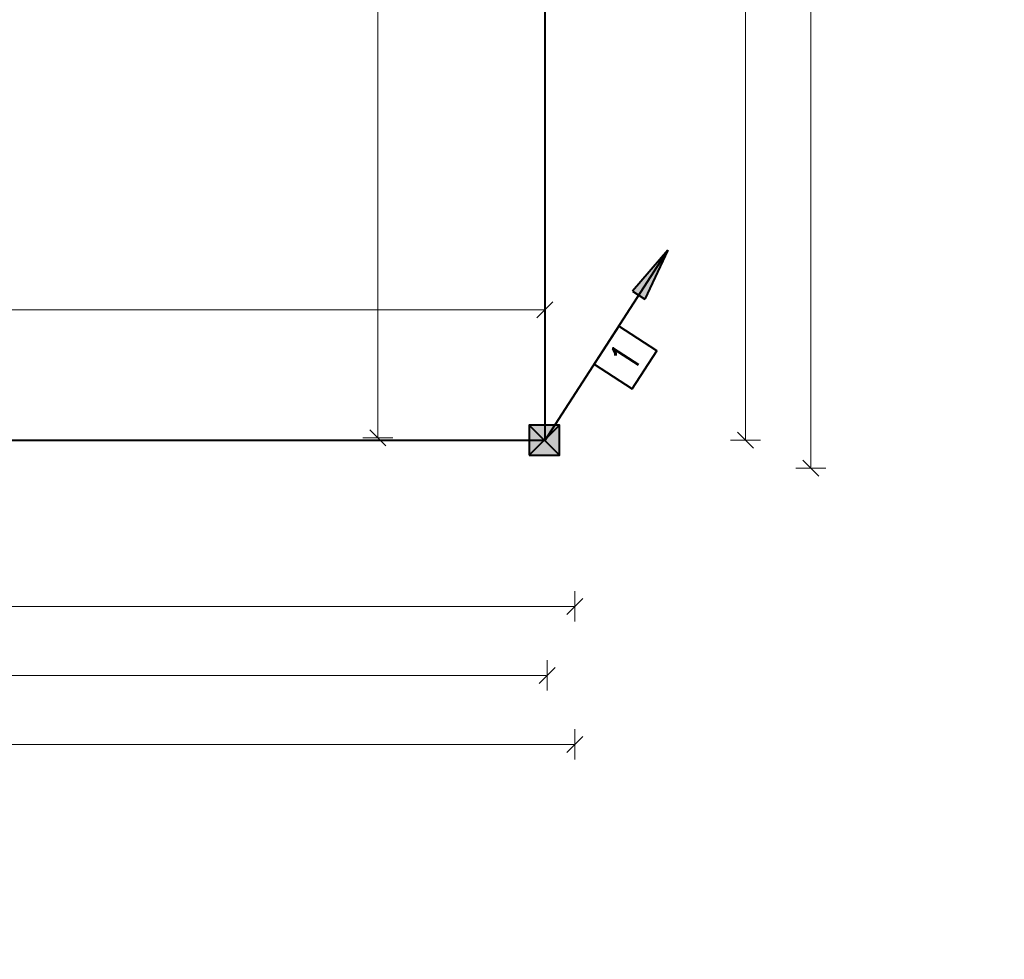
# Model space of a CAD drawing. Header units: millimetres. Extents: x -7955266 to 72030, y -46136 to 9299934.
# Tile 125 of 203: x -5005996 to -4992926, y 6448728 to 6461196. Entities that reach past the tile are written whole.
import ezdxf
from ezdxf.enums import TextEntityAlignment as Align

# ---------------------------------------------------------------- set-up
doc = ezdxf.new("R2010")
doc.units = ezdxf.units.MM
doc.header["$LTSCALE"] = 10
for name, color, linetype, lineweight in [('!XREF', 8, 'Continuous', 5), ('IE_ATRYBUTY_ BLOCK_1', 7, 'Continuous', 25), ('IE_ATRYBUTY_ BLOCK_2', 7, 'Continuous', 18), ('IE_zwody', 140, 'Continuous', 40), ('XREF_E_PRZ24002_rzut dachu$0$0-DACH-ISTN', 8, 'Continuous', 5), ('XREF_E_PRZ24002_rzut dachu$0$DO-HALA-WYMIAR', 8, 'Continuous', 5)]:
    doc.layers.add(name, color=color, linetype=linetype, lineweight=lineweight)
doc.styles.add('ROMANS', font='romans.shx', dxfattribs={"width": 0.8})
doc.styles.add('XREF_E_PRZ24002_rzut dachu$0$CP_ATTR', font='ROMANS.SHX')
doc.styles.add('XREF_E_PRZ24002_rzut dachu$0$ROMANS', font='romans.shx', dxfattribs={"width": 0.8})
doc.dimstyles.new('XREF_E_PRZ24002_rzut dachu$0$STANDARD', dxfattribs={"dimscale": 1.4, "dimtxt": 21, "dimasz": 0.5, "dimexe": 0.2, "dimexo": 0.1, "dimgap": 6, "dimtad": 1, "dimdec": 1, "dimrnd": 0.5, "dimzin": 12, "dimdsep": 46, "dimtxsty": 'XREF_E_PRZ24002_rzut dachu$0$ROMANS', "dimblk1": 'XREF_E_PRZ24002_rzut dachu$0$Q', "dimblk2": 'XREF_E_PRZ24002_rzut dachu$0$Q', "dimsah": 1, "dimcen": 0.5, "dimse1": 1, "dimse2": 1, "dimclrd": 8, "dimclre": 8, "dimclrt": 7, "dimadec": 0, "dimazin": 0, "dimtfac": 1, "dimtdec": 1, "dimtix": 1, "dimtmove": 2, "dimatfit": 3, "dimldrblk": 'XREF_E_PRZ24002_rzut dachu$0$Q', "dimfxl": 1, "dimtolj": 1, "dimtzin": 12, "dimarcsym": 0})

# ---------------------------------------------------------------- blocks, each defined once
blk = doc.blocks.new('XREF_E_PRZ24002_rzut dachu$0$Q')
for p, q in [((0, 20), (0, -20)), ((10.6, 10.6), (-10.6, -10.6))]:
    blk.add_line(p, q)
blk = doc.blocks.new('*D252')
at = {"layer": 'XREF_E_PRZ24002_rzut dachu$0$DO-HALA-WYMIAR', "color": 8, "lineweight": -2, "transparency": 16777216}
blk.add_line((-268500.7, 250076.6), (-258174.2, 250076.6), dxfattribs=at)
at = {"layer": 'XREF_E_PRZ24002_rzut dachu$0$DO-HALA-WYMIAR', "color": 8, "linetype": 'ByBlock', "lineweight": -2, "transparency": 16777216, "rotation": 180}
blk.add_blockref('XREF_E_PRZ24002_rzut dachu$0$Q', (-268501.7, 250076.6), dxfattribs=at)
at = {"layer": 'XREF_E_PRZ24002_rzut dachu$0$DO-HALA-WYMIAR', "color": 8, "linetype": 'ByBlock', "lineweight": -2, "transparency": 16777216}
blk.add_blockref('XREF_E_PRZ24002_rzut dachu$0$Q', (-258173.2, 250076.6), dxfattribs=at)
at = {"layer": 'XREF_E_PRZ24002_rzut dachu$0$DO-HALA-WYMIAR', "color": 7, "transparency": 16777216, "insert": (-263337.4, 250109.6), "char_height": 42, "attachment_point": 5, "style": 'XREF_E_PRZ24002_rzut dachu$0$ROMANS'}
blk.add_mtext('\\A1;10328.5', dxfattribs=at)
blk = doc.blocks.new('*D261')
at = {"layer": 'XREF_E_PRZ24002_rzut dachu$0$DO-HALA-WYMIAR', "color": 8, "lineweight": -2, "transparency": 16777216}
blk.add_line((-257859.9, 268402.3), (-257859.9, 250444.3), dxfattribs=at)
at = {"layer": 'XREF_E_PRZ24002_rzut dachu$0$DO-HALA-WYMIAR', "color": 8, "linetype": 'ByBlock', "lineweight": -2, "transparency": 16777216}
for p, rotation in [((-257859.9, 268403.3), 90), ((-257859.9, 250443.3), 270)]:
    blk.add_blockref('XREF_E_PRZ24002_rzut dachu$0$Q', p, dxfattribs=dict(at, rotation=rotation))
at = {"layer": 'XREF_E_PRZ24002_rzut dachu$0$DO-HALA-WYMIAR', "color": 7, "transparency": 16777216, "insert": (-257892.9, 259423.3), "char_height": 42, "attachment_point": 5, "rotation": 90, "style": 'XREF_E_PRZ24002_rzut dachu$0$ROMANS'}
blk.add_mtext('\\A1;17960', dxfattribs=at)
blk = doc.blocks.new('*D265')
at = {"layer": 'XREF_E_PRZ24002_rzut dachu$0$DO-HALA-WYMIAR', "color": 8, "lineweight": -2, "transparency": 16777216}
blk.add_line((-265476.2, 250653.4), (-258214.2, 250653.4), dxfattribs=at)
at = {"layer": 'XREF_E_PRZ24002_rzut dachu$0$DO-HALA-WYMIAR', "color": 8, "linetype": 'ByBlock', "lineweight": -2, "transparency": 16777216, "rotation": 180}
blk.add_blockref('XREF_E_PRZ24002_rzut dachu$0$Q', (-265477.2, 250653.4), dxfattribs=at)
at = {"layer": 'XREF_E_PRZ24002_rzut dachu$0$DO-HALA-WYMIAR', "color": 8, "linetype": 'ByBlock', "lineweight": -2, "transparency": 16777216}
blk.add_blockref('XREF_E_PRZ24002_rzut dachu$0$Q', (-258213.2, 250653.4), dxfattribs=at)
at = {"layer": 'XREF_E_PRZ24002_rzut dachu$0$DO-HALA-WYMIAR', "color": 7, "transparency": 16777216, "insert": (-261845.2, 250686.4), "char_height": 42, "attachment_point": 5, "style": 'XREF_E_PRZ24002_rzut dachu$0$ROMANS'}
blk.add_mtext('\\A1;7264', dxfattribs=at)
blk = doc.blocks.new('*D267')
at = {"layer": 'XREF_E_PRZ24002_rzut dachu$0$DO-HALA-WYMIAR', "color": 8, "lineweight": -2, "transparency": 16777216}
blk.add_line((-258434.9, 250484.3), (-258434.9, 268362.3), dxfattribs=at)
at = {"layer": 'XREF_E_PRZ24002_rzut dachu$0$DO-HALA-WYMIAR', "color": 8, "linetype": 'ByBlock', "lineweight": -2, "transparency": 16777216}
for p, rotation in [((-258434.9, 268363.3), 90), ((-258434.9, 250483.3), 270)]:
    blk.add_blockref('XREF_E_PRZ24002_rzut dachu$0$Q', p, dxfattribs=dict(at, rotation=rotation))
at = {"layer": 'XREF_E_PRZ24002_rzut dachu$0$DO-HALA-WYMIAR', "color": 7, "transparency": 16777216, "insert": (-258467.9, 259400.5), "char_height": 42, "attachment_point": 5, "rotation": 90, "style": 'XREF_E_PRZ24002_rzut dachu$0$ROMANS'}
blk.add_mtext('\\A1;17880', dxfattribs=at)
blk = doc.blocks.new('*D315')
at = {"layer": 'XREF_E_PRZ24002_rzut dachu$0$DO-HALA-WYMIAR', "color": 8, "lineweight": -2, "transparency": 16777216}
blk.add_line((-257946.7, 259048.3), (-257946.7, 250481.3), dxfattribs=at)
at = {"layer": 'XREF_E_PRZ24002_rzut dachu$0$DO-HALA-WYMIAR', "color": 8, "linetype": 'ByBlock', "lineweight": -2, "transparency": 16777216}
for p, rotation in [((-257946.7, 259049.3), 90), ((-257946.7, 250480.3), 270)]:
    blk.add_blockref('XREF_E_PRZ24002_rzut dachu$0$Q', p, dxfattribs=dict(at, rotation=rotation))
at = {"layer": 'XREF_E_PRZ24002_rzut dachu$0$DO-HALA-WYMIAR', "color": 7, "transparency": 16777216, "insert": (-257979.7, 254764.8), "char_height": 42, "attachment_point": 5, "rotation": 90, "style": 'XREF_E_PRZ24002_rzut dachu$0$ROMANS'}
blk.add_mtext('\\A1;8569', dxfattribs=at)
blk = doc.blocks.new('*D318')
at = {"layer": 'XREF_E_PRZ24002_rzut dachu$0$DO-HALA-WYMIAR', "color": 8, "lineweight": -2, "transparency": 16777216}
blk.add_line((-265476.2, 250259.7), (-258174.2, 250259.7), dxfattribs=at)
at = {"layer": 'XREF_E_PRZ24002_rzut dachu$0$DO-HALA-WYMIAR', "color": 8, "linetype": 'ByBlock', "lineweight": -2, "transparency": 16777216, "rotation": 180}
blk.add_blockref('XREF_E_PRZ24002_rzut dachu$0$Q', (-265477.2, 250259.7), dxfattribs=at)
at = {"layer": 'XREF_E_PRZ24002_rzut dachu$0$DO-HALA-WYMIAR', "color": 8, "linetype": 'ByBlock', "lineweight": -2, "transparency": 16777216}
blk.add_blockref('XREF_E_PRZ24002_rzut dachu$0$Q', (-258173.2, 250259.7), dxfattribs=at)
at = {"layer": 'XREF_E_PRZ24002_rzut dachu$0$DO-HALA-WYMIAR', "color": 7, "transparency": 16777216, "insert": (-261825.2, 250292.7), "char_height": 42, "attachment_point": 5, "style": 'XREF_E_PRZ24002_rzut dachu$0$ROMANS'}
blk.add_mtext('\\A1;7304', dxfattribs=at)
blk = doc.blocks.new('*D320')
at = {"layer": 'XREF_E_PRZ24002_rzut dachu$0$DO-HALA-WYMIAR', "color": 8, "lineweight": -2, "transparency": 16777216}
blk.add_line((-260709.2, 250168.1), (-258211.2, 250168.1), dxfattribs=at)
at = {"layer": 'XREF_E_PRZ24002_rzut dachu$0$DO-HALA-WYMIAR', "color": 8, "linetype": 'ByBlock', "lineweight": -2, "transparency": 16777216, "rotation": 180}
blk.add_blockref('XREF_E_PRZ24002_rzut dachu$0$Q', (-260710.2, 250168.1), dxfattribs=at)
at = {"layer": 'XREF_E_PRZ24002_rzut dachu$0$DO-HALA-WYMIAR', "color": 8, "linetype": 'ByBlock', "lineweight": -2, "transparency": 16777216}
blk.add_blockref('XREF_E_PRZ24002_rzut dachu$0$Q', (-258210.2, 250168.1), dxfattribs=at)
at = {"layer": 'XREF_E_PRZ24002_rzut dachu$0$DO-HALA-WYMIAR', "color": 7, "transparency": 16777216, "insert": (-259460.2, 250201.1), "char_height": 42, "attachment_point": 5, "style": 'XREF_E_PRZ24002_rzut dachu$0$ROMANS'}
blk.add_mtext('\\A1;2500', dxfattribs=at)
blk = doc.blocks.new('przewody_odprowadzajace')
h = blk.add_hatch(color=256)
h.dxf.hatch_style = 1
h.paths.add_polyline_path([(580.7, 987.4), (620.8, 961.6), (813.5, 1260.2)])
h.paths.add_polyline_path([(660.8, 935.7), (813.5, 1260.2), (620.8, 961.6)])
for p, q in [((0, 0), (813.5, 1260.2)), ((813.5, 1260.2), (580.7, 987.4)), ((813.5, 1260.2), (660.8, 935.7)), ((580.7, 987.4), (660.8, 935.7))]:
    blk.add_line(p, q)
blk.add_lwpolyline([(577.5, 341.4), (740.2, 593.4), (488.1, 756.1), (325.4, 504.1)], close=True)
at = {"layer": 'IE_ATRYBUTY_ BLOCK_1', "style": 'ROMANS', "width": 0.7, "flags": 8}
blk.add_attdef('TYP', text='', height=200, rotation=57.15512, dxfattribs=at).set_placement((532.8, 548.8), align=Align.MIDDLE_CENTER)
at = {"layer": 'IE_ATRYBUTY_ BLOCK_2', "style": 'ROMANS', "width": 0.6, "flags": 8}
for tag, p in [('OPIS1', (931.7, 919.4)), ('OPIS2', (931.7, 719.4))]:
    blk.add_attdef(tag, text='', height=150, dxfattribs=at).set_placement(p, align=Align.CENTER)
blk = doc.blocks.new('polaczenie_skrecane')
blk.add_hatch(color=256).paths.add_polyline_path([(-100.3, -100.3), (99.7, -100.3), (99.7, 99.7), (-100.3, 99.7)])
for p, q in [((99.7, -100.3), (-100.3, 99.7)), ((99.7, 99.7), (-100.3, -100.3))]:
    blk.add_line(p, q)
blk.add_lwpolyline([(-100.3, -100.3), (99.7, -100.3), (99.7, 99.7), (-100.3, 99.7)], close=True)
at = {"layer": 'IE_ATRYBUTY_ BLOCK_1', "style": 'ROMANS', "width": 0.7, "flags": 8}
blk.add_attdef('TYP', text='', height=200, dxfattribs=at).set_placement((-0.3, 119.6), align=Align.CENTER)
at = {"layer": 'IE_ATRYBUTY_ BLOCK_2', "style": 'ROMANS', "width": 0.6, "flags": 8}
for tag, p in [('OPIS1', (-0.3, -273.7)), ('OPIS2', (-0.3, -473.7))]:
    blk.add_attdef(tag, text='', height=150, dxfattribs=at).set_placement(p, align=Align.CENTER)
blk = doc.blocks.new('XREF_E_PRZ24002_rzut dachu')
at = {"layer": 'XREF_E_PRZ24002_rzut dachu$0$0-DACH-ISTN', "linetype": 'ByBlock', "style": 'XREF_E_PRZ24002_rzut dachu$0$CP_ATTR', "flags": 9}
for tag, p, height, width in [('NAME', (-279398.18, 267206.19), 0.01, 2.430116), ('PRODUCER', (-279398.18, 267206.19), 0.01, 2.430116), ('PRODUCT-TYPE', (-279398.18, 267206.19), 0.01, 2.430116), ('ARTICLE', (-279398.18, 267206.19), 0.01, 2.430116), ('FLOW', (-279398.18, 267206.19), 0.01, 2.430116), ('OTHER', (-279398.18, 267206.19), 0.01, 2.430116), ('NAME', (-279644.05, 267204.19), 0.01, 3.078589), ('PRODUCER', (-279644.05, 267204.19), 0.01, 3.078589), ('PRODUCT-TYPE', (-279644.05, 267204.19), 0.01, 3.078589), ('ARTICLE', (-279644.05, 267204.19), 0.01, 3.078589), ('FLOW', (-279644.05, 267204.19), 0.01, 3.078589), ('OTHER', (-279644.05, 267204.19), 0.01, 3.078589), ('NAME', (-279880.82, 267079.33), 0.01, 0.520644), ('PRODUCER', (-279880.82, 267079.33), 0.01, 0.520644), ('PRODUCT-TYPE', (-279880.82, 267079.33), 0.01, 0.520644), ('ARTICLE', (-279880.82, 267079.33), 0.01, 0.520644), ('FLOW', (-279880.82, 267079.33), 0.01, 0.520644), ('OTHER', (-279880.82, 267079.33), 0.01, 0.520644), ('NAME', (-279828.75, 267079.33), 0.0001, 1), ('PRODUCER', (-279828.75, 267079.33), 0.0001, 1), ('PRODUCT-TYPE', (-279828.75, 267079.33), 0.0001, 1), ('ARTICLE', (-279828.75, 267079.33), 0.0001, 1), ('FLOW', (-279828.75, 267079.33), 0.0001, 1), ('OTHER', (-279828.75, 267079.33), 0.0001, 1), ('NAME', (-279558.18, 266590.11), 0.0001, 1), ('PRODUCER', (-279558.18, 266590.11), 0.0001, 1), ('PRODUCT-TYPE', (-279558.18, 266590.11), 0.0001, 1), ('ARTICLE', (-279558.18, 266590.11), 0.0001, 1), ('FLOW', (-279558.18, 266590.11), 0.0001, 1), ('OTHER', (-279558.18, 266590.11), 0.0001, 1), ('NAME', (-280739.27, 251288.91), 0.0001, 1), ('PRODUCER', (-280739.27, 251288.91), 0.0001, 1), ('PRODUCT-TYPE', (-280739.27, 251288.91), 0.0001, 1), ('ARTICLE', (-280739.27, 251288.91), 0.0001, 1), ('FLOW', (-280739.27, 251288.91), 0.0001, 1), ('OTHER', (-280739.27, 251288.91), 0.0001, 1), ('NAME', (-280605.65, 251288.91), 0.0001, 1), ('PRODUCER', (-280605.65, 251288.91), 0.0001, 1), ('PRODUCT-TYPE', (-280605.65, 251288.91), 0.0001, 1), ('ARTICLE', (-280605.65, 251288.91), 0.0001, 1), ('FLOW', (-280605.65, 251288.91), 0.0001, 1), ('OTHER', (-280605.65, 251288.91), 0.0001, 1), ('NAME', (-279957.38, 251288.91), 0.0001, 1), ('PRODUCER', (-279957.38, 251288.91), 0.0001, 1), ('PRODUCT-TYPE', (-279957.38, 251288.91), 0.0001, 1), ('ARTICLE', (-279957.38, 251288.91), 0.0001, 1), ('FLOW', (-279957.38, 251288.91), 0.0001, 1), ('OTHER', (-279957.38, 251288.91), 0.0001, 1)]:
    blk.add_attdef(tag, p, '', height=height, dxfattribs=dict(at, width=width))
for tag, p, height, rotation, width in [('NAME', (-279015.17, 267206.19), 0.0001, 180, 1), ('PRODUCER', (-279015.17, 267206.19), 0.0001, 180, 1), ('PRODUCT-TYPE', (-279015.17, 267206.19), 0.0001, 180, 1), ('ARTICLE', (-279015.17, 267206.19), 0.0001, 180, 1), ('FLOW', (-279015.17, 267206.19), 0.0001, 180, 1), ('OTHER', (-279015.17, 267206.19), 0.0001, 180, 1), ('PRODUCT-TYPE', (-278926.22, 267206.19), 0.015, 180, 0.592965), ('PRODUCER', (-278926.22, 267206.19), 0.015, 180, 0.592965), ('ARTICLE', (-278926.22, 267206.19), 0.015, 180, 0.592965), ('NAME', (-278926.22, 267206.19), 0.015, 180, 0.592965), ('FLOW', (-278926.22, 267206.19), 0.015, 180, 0.592965), ('OTHER', (-278926.22, 267206.19), 0.015, 180, 0.592965), ('PRODUCT-TYPE', (-279196.19, 267204.19), 0.0001, 180, 1), ('NAME', (-279196.19, 267204.19), 0.0001, 180, 1), ('PRODUCER', (-279196.19, 267204.19), 0.0001, 180, 1), ('ARTICLE', (-279196.19, 267204.19), 0.0001, 180, 1), ('FLOW', (-279196.19, 267204.19), 0.0001, 180, 1), ('OTHER', (-279196.19, 267204.19), 0.0001, 180, 1), ('PRODUCT-TYPE', (-279109.07, 267204.19), 0.015, 180, 0.580797), ('PRODUCER', (-279109.07, 267204.19), 0.015, 180, 0.580797), ('ARTICLE', (-279109.07, 267204.19), 0.015, 180, 0.580797), ('NAME', (-279109.07, 267204.19), 0.015, 180, 0.580797), ('FLOW', (-279109.07, 267204.19), 0.015, 180, 0.580797), ('OTHER', (-279109.07, 267204.19), 0.015, 180, 0.580797), ('NAME', (-281343.26, 251313.16), 0.0001, 180, 1), ('PRODUCER', (-281343.26, 251313.16), 0.0001, 180, 1), ('PRODUCT-TYPE', (-281343.26, 251313.16), 0.0001, 180, 1), ('ARTICLE', (-281343.26, 251313.16), 0.0001, 180, 1), ('FLOW', (-281343.26, 251313.16), 0.0001, 180, 1), ('OTHER', (-281343.26, 251313.16), 0.0001, 180, 1), ('NAME', (-281440.06, 251297.51), 0.0001, 135, 1), ('PRODUCER', (-281440.06, 251297.51), 0.0001, 135, 1), ('PRODUCT-TYPE', (-281440.06, 251297.51), 0.0001, 135, 1), ('ARTICLE', (-281440.06, 251297.51), 0.0001, 135, 1), ('FLOW', (-281440.06, 251297.51), 0.0001, 135, 1), ('OTHER', (-281440.06, 251297.51), 0.0001, 135, 1), ('NAME', (-281127.88, 251288.91), 0.0001, 180, 1), ('PRODUCER', (-281127.88, 251288.91), 0.0001, 180, 1), ('PRODUCT-TYPE', (-281127.88, 251288.91), 0.0001, 180, 1), ('ARTICLE', (-281127.88, 251288.91), 0.0001, 180, 1), ('FLOW', (-281127.88, 251288.91), 0.0001, 180, 1), ('OTHER', (-281127.88, 251288.91), 0.0001, 180, 1), ('NAME', (-281411.29, 251268.73), 0.0001, 315, 1), ('PRODUCER', (-281411.29, 251268.73), 0.0001, 315, 1), ('PRODUCT-TYPE', (-281411.29, 251268.73), 0.0001, 315, 1), ('ARTICLE', (-281411.29, 251268.73), 0.0001, 315, 1), ('FLOW', (-281411.29, 251268.73), 0.0001, 315, 1), ('OTHER', (-281411.29, 251268.73), 0.0001, 315, 1)]:
    blk.add_attdef(tag, p, '', height=height, rotation=rotation, dxfattribs=dict(at, width=width))
at = {"layer": 'XREF_E_PRZ24002_rzut dachu$0$0-DACH-ISTN', "linetype": 'ByBlock', "style": 'XREF_E_PRZ24002_rzut dachu$0$CP_ATTR', "text_generation_flag": 4, "width": 1, "flags": 9}
for tag, p, rotation in [('NAME', (-279463.18, 267141.19), 90), ('PRODUCER', (-279463.18, 267141.19), 90), ('PRODUCT-TYPE', (-279463.18, 267141.19), 90), ('ARTICLE', (-279463.18, 267141.19), 90), ('FLOW', (-279463.18, 267141.19), 90), ('OTHER', (-279463.18, 267141.19), 90), ('NAME', (-281127.88, 251288.91), 180), ('PRODUCER', (-281127.88, 251288.91), 180), ('PRODUCT-TYPE', (-281127.88, 251288.91), 180), ('ARTICLE', (-281127.88, 251288.91), 180), ('FLOW', (-281127.88, 251288.91), 180), ('OTHER', (-281127.88, 251288.91), 180)]:
    blk.add_attdef(tag, p, '', height=0.0001, rotation=rotation, dxfattribs=at)
at = {"layer": 'XREF_E_PRZ24002_rzut dachu$0$0-DACH-ISTN', "linetype": 'ByBlock', "style": 'XREF_E_PRZ24002_rzut dachu$0$CP_ATTR', "flags": 9}
for tag, p, height, rotation in [('PRODUCT-TYPE', (-279586.68, 266526.19), 0.0025, 180), ('PRODUCER', (-279586.68, 266526.19), 0.0025, 180), ('ARTICLE', (-279586.68, 266526.19), 0.0025, 180), ('NAME', (-279586.68, 266526.19), 0.0025, 180), ('FLOW', (-279586.68, 266526.19), 0.0025, 180), ('OTHER', (-279586.68, 266526.19), 0.0025, 180), ('NAME', (-281440.06, 251297.51), 0.0001, 315), ('PRODUCER', (-281440.06, 251297.51), 0.0001, 315), ('PRODUCT-TYPE', (-281440.06, 251297.51), 0.0001, 315), ('ARTICLE', (-281440.06, 251297.51), 0.0001, 315), ('FLOW', (-281440.06, 251297.51), 0.0001, 315), ('OTHER', (-281440.06, 251297.51), 0.0001, 315), ('NAME', (-281117.1, 251288.91), 0.0001, 180), ('PRODUCER', (-281117.1, 251288.91), 0.0001, 180), ('PRODUCT-TYPE', (-281117.1, 251288.91), 0.0001, 180), ('ARTICLE', (-281117.1, 251288.91), 0.0001, 180), ('FLOW', (-281117.1, 251288.91), 0.0001, 180), ('OTHER', (-281117.1, 251288.91), 0.0001, 180), ('NAME', (-280739.27, 251288.91), 0.0001, 180), ('PRODUCER', (-280739.27, 251288.91), 0.0001, 180), ('PRODUCT-TYPE', (-280739.27, 251288.91), 0.0001, 180), ('ARTICLE', (-280739.27, 251288.91), 0.0001, 180), ('FLOW', (-280739.27, 251288.91), 0.0001, 180), ('OTHER', (-280739.27, 251288.91), 0.0001, 180), ('NAME', (-279957.38, 251288.91), 0.0001, 180), ('PRODUCER', (-279957.38, 251288.91), 0.0001, 180), ('PRODUCT-TYPE', (-279957.38, 251288.91), 0.0001, 180), ('ARTICLE', (-279957.38, 251288.91), 0.0001, 180), ('FLOW', (-279957.38, 251288.91), 0.0001, 180), ('OTHER', (-279957.38, 251288.91), 0.0001, 180)]:
    blk.add_attdef(tag, p, '', height=height, rotation=rotation, dxfattribs=at)
at = {"layer": 'XREF_E_PRZ24002_rzut dachu$0$0-DACH-ISTN', "linetype": 'ByBlock', "style": 'XREF_E_PRZ24002_rzut dachu$0$CP_ATTR'}
for tag, p, height, flags in [('GROUP', (-281520.03, 251451.25), 0.00005, 1), ('NUMBER', (-281520.03, 251451.25), 0.00005, 1), ('PRODUCER', (-281520.03, 251451.25), 0.00005, 1), ('ARTICLE', (-281520.03, 251451.25), 0.00005, 1), ('PRODUCT-TYPE', (-281520.03, 251451.25), 0.00005, 1), ('ORDER-NO', (-281520.03, 251451.25), 0.00005, 1), ('CHARACTER', (-281520.03, 251451.25), 0.00005, 1), ('DN', (-281520.03, 251451.25), 0.00005, 1), ('NAME', (-281520.03, 251451.25), 0.00005, 1), ('TEMPERATURE', (-281520.03, 251451.25), 0.00005, 1), ('FLOW', (-281520.03, 251451.25), 0.00005, 1), ('POWER', (-281520.03, 251451.25), 0.00005, 1), ('VOLTAGE', (-281520.03, 251451.25), 0.00005, 1), ('WEIGHT', (-281520.03, 251451.25), 0.00005, 1), ('PN', (-281520.03, 251451.25), 0.00005, 1), ('H', (-281520.03, 251451.25), 0.00005, 1), ('VAL', (-281520.03, 251451.25), 0.00005, 1), ('NAME', (-281343.26, 251313.16), 0.0001, 9), ('PRODUCER', (-281343.26, 251313.16), 0.0001, 9), ('PRODUCT-TYPE', (-281343.26, 251313.16), 0.0001, 9), ('ARTICLE', (-281343.26, 251313.16), 0.0001, 9), ('FLOW', (-281343.26, 251313.16), 0.0001, 9), ('OTHER', (-281343.26, 251313.16), 0.0001, 9), ('NAME', (-281127.88, 251288.91), 0.0001, 9), ('PRODUCER', (-281127.88, 251288.91), 0.0001, 9), ('PRODUCT-TYPE', (-281127.88, 251288.91), 0.0001, 9), ('ARTICLE', (-281127.88, 251288.91), 0.0001, 9), ('FLOW', (-281127.88, 251288.91), 0.0001, 9), ('OTHER', (-281127.88, 251288.91), 0.0001, 9), ('NAME', (-280750.05, 251288.91), 0.0001, 9), ('PRODUCER', (-280750.05, 251288.91), 0.0001, 9), ('PRODUCT-TYPE', (-280750.05, 251288.91), 0.0001, 9), ('ARTICLE', (-280750.05, 251288.91), 0.0001, 9), ('FLOW', (-280750.05, 251288.91), 0.0001, 9), ('OTHER', (-280750.05, 251288.91), 0.0001, 9), ('NAME', (-280647.27, 251288.91), 0.0001, 9), ('PRODUCER', (-280647.27, 251288.91), 0.0001, 9), ('PRODUCT-TYPE', (-280647.27, 251288.91), 0.0001, 9), ('ARTICLE', (-280647.27, 251288.91), 0.0001, 9), ('FLOW', (-280647.27, 251288.91), 0.0001, 9), ('OTHER', (-280647.27, 251288.91), 0.0001, 9), ('NAME', (-281393.61, 251261.41), 0.0001, 9), ('PRODUCER', (-281393.61, 251261.41), 0.0001, 9), ('PRODUCT-TYPE', (-281393.61, 251261.41), 0.0001, 9), ('ARTICLE', (-281393.61, 251261.41), 0.0001, 9), ('FLOW', (-281393.61, 251261.41), 0.0001, 9), ('OTHER', (-281393.61, 251261.41), 0.0001, 9), ('GROUP', (-281345.5, 250753.98), 0.00005, 1), ('NUMBER', (-281345.5, 250753.98), 0.00005, 1), ('PRODUCER', (-281345.5, 250753.98), 0.00005, 1), ('ARTICLE', (-281345.5, 250753.98), 0.00005, 1), ('PRODUCT-TYPE', (-281345.5, 250753.98), 0.00005, 1), ('ORDER-NO', (-281345.5, 250753.98), 0.00005, 1), ('CHARACTER', (-281345.5, 250753.98), 0.00005, 1), ('DN', (-281345.5, 250753.98), 0.00005, 1), ('NAME', (-281345.5, 250753.98), 0.00005, 1), ('TEMPERATURE', (-281345.5, 250753.98), 0.00005, 1), ('FLOW', (-281345.5, 250753.98), 0.00005, 1), ('POWER', (-281345.5, 250753.98), 0.00005, 1), ('VOLTAGE', (-281345.5, 250753.98), 0.00005, 1), ('WEIGHT', (-281345.5, 250753.98), 0.00005, 1), ('PN', (-281345.5, 250753.98), 0.00005, 1), ('H', (-281345.5, 250753.98), 0.00005, 1), ('VAL', (-281345.5, 250753.98), 0.00005, 1)]:
    blk.add_attdef(tag, p, '', height=height, dxfattribs=dict(at, flags=flags))
at = {"layer": 'XREF_E_PRZ24002_rzut dachu$0$0-DACH-ISTN', "linetype": 'ByBlock', "style": 'XREF_E_PRZ24002_rzut dachu$0$CP_ATTR', "text_generation_flag": 4, "width": 1, "flags": 9}
for tag in ['NAME', 'PRODUCER', 'PRODUCT-TYPE', 'ARTICLE', 'FLOW', 'OTHER']:
    blk.add_attdef(tag, (-280739.27, 251288.91), '', height=0.0001, dxfattribs=at)
at = {"layer": 'XREF_E_PRZ24002_rzut dachu$0$0-DACH-ISTN', "linetype": 'ByBlock', "style": 'XREF_E_PRZ24002_rzut dachu$0$CP_ATTR', "flags": 9}
for tag, p in [('GROUP', (-280584.33, 251288.18)), ('ARTICLE', (-280584.33, 251288.17)), ('PRODUCT-TYPE', (-280584.33, 251288.17)), ('ORDER-NO', (-280584.33, 251288.16)), ('PRODUCER', (-280584.33, 251288.16)), ('NAME', (-280584.32, 251288.18)), ('NUMBER', (-280584.33, 251288.18)), ('TEMPERATURE', (-280584.31, 251288.18)), ('FLOW', (-280584.31, 251288.18)), ('CHARACTER', (-280584.31, 251288.17)), ('POWER', (-280584.31, 251288.16)), ('VOLTAGE', (-280584.31, 251288.16)), ('PN', (-280584.3, 251288.18)), ('OTHER', (-280584.3, 251288.18)), ('DN', (-280584.3, 251288.17))]:
    blk.add_attdef(tag, text='', height=0.002, dxfattribs=at).set_placement(p, align=Align.MIDDLE_LEFT)
at = {"layer": 'XREF_E_PRZ24002_rzut dachu$0$0-DACH-ISTN', "linetype": 'ByBlock', "style": 'XREF_E_PRZ24002_rzut dachu$0$CP_ATTR', "width": 1, "flags": 9}
for tag, height, p in [('GROUP', 0.00158, (-279928.78, 251288.33)), ('ARTICLE', 0.00158, (-279928.78, 251288.33)), ('PRODUCT-TYPE', 0.00158, (-279928.78, 251288.33)), ('ORDER-NO', 0.00157, (-279928.78, 251288.32)), ('PRODUCER', 0.00158, (-279928.78, 251288.32)), ('NAME', 0.00158, (-279928.77, 251288.34)), ('NUMBER', 0.00158, (-279928.78, 251288.34)), ('TEMPERATURE', 0.00158, (-279928.77, 251288.34)), ('OTHER', 0.00158, (-279928.76, 251288.34)), ('CHARACTER', 0.00158, (-279928.76, 251288.33)), ('FLOW', 0.00158, (-279928.76, 251288.33)), ('POWER', 0.00158, (-279928.76, 251288.32)), ('VOLTAGE', 0.00158, (-279928.76, 251288.32)), ('DN', 0.00158, (-279928.75, 251288.33)), ('PN', 0.00158, (-279928.75, 251288.33))]:
    blk.add_attdef(tag, text='', height=height, dxfattribs=at).set_placement(p, align=Align.MIDDLE_LEFT)
at = {"layer": 'XREF_E_PRZ24002_rzut dachu$0$DO-HALA-WYMIAR'}
for base, p1, p2, picture, middle in [((-257859.88, 250443.33), (-258173.18, 268403.33, 0), (-258173.18, 250443.33, 0), '*D261', (-257892.88, 259423.33)), ((-257946.67, 250480.33), (-257966.67, 259049.33), (-257966.67, 250480.33, 0), '*D315', (-257979.67, 254764.83))]:
    dim = blk.add_linear_dim(base=base, p1=p1, p2=p2, angle=90, dimstyle='XREF_E_PRZ24002_rzut dachu$0$STANDARD', override={"dimscale": 2}, dxfattribs=at)
    dim.commit()
    dim.dimension.update_dxf_attribs({"geometry": picture, "text_midpoint": middle})
dim = blk.add_linear_dim(base=(-258434.86, 268363.33), p1=(-258213.68, 250483.33, 0), p2=(-258213.68, 268363.33, 0), angle=90, dimstyle='XREF_E_PRZ24002_rzut dachu$0$STANDARD', override={"dimscale": 2}, dxfattribs=at)
dim.commit()
dim.dimension.update_dxf_attribs({"geometry": '*D267', "text_midpoint": (-258467.86, 259400.52), "dimtype": 160})
for base, p1, p2, picture, middle in [((-258213.18, 250653.42), (-265477.18, 250653.42, 0), (-258213.18, 250653.42, 0), '*D265', (-261845.18, 250686.42)), ((-258173.18, 250076.55, 0), (-268501.68, 250494.89, 0), (-258173.18, 250494.89, 0), '*D252', (-263337.43, 250109.55, 0)), ((-258173.18, 250259.69), (-265477.18, 250494.89, 0), (-258173.18, 250494.89, 0), '*D318', (-261825.18, 250292.69)), ((-258210.18, 250168.12), (-260710.18, 250148.12), (-258210.18, 250148.12, 0), '*D320', (-259460.18, 250201.12))]:
    dim = blk.add_linear_dim(base=base, p1=p1, p2=p2, dimstyle='XREF_E_PRZ24002_rzut dachu$0$STANDARD', override={"dimscale": 2}, dxfattribs=at)
    dim.commit()
    dim.dimension.update_dxf_attribs({"geometry": picture, "text_midpoint": middle})

msp = doc.modelspace()

# ---------------------------------------------------------------- linework, layer by layer
at = {"layer": 'IE_zwody'}
for p, q in [((-4999021, 6455618, 0), (-4999021, 6634448)), ((-5071233, 6455617, 0), (-4999021, 6455617))]:
    msp.add_line(p, q, dxfattribs=at)

# ---------------------------------------------------------------- block references
at = {"layer": '!XREF', "xscale": 10, "yscale": 10, "zscale": 10}
msp.add_blockref('XREF_E_PRZ24002_rzut dachu', (-2416894, 3950814, 0), dxfattribs=at)
at = {"layer": 'IE_zwody'}
ref = msp.add_blockref('przewody_odprowadzajace', (-4999021, 6455617), dxfattribs=dict(at, xscale=2, yscale=2))
ref.add_attrib('TYP', '1', dxfattribs={"layer": 'IE_ATRYBUTY_ BLOCK_1', "height": 400, "rotation": 57.1551, "style": 'ROMANS', "width": 0.7}).set_placement((-4997955, 6456715), align=Align.MIDDLE_CENTER)
at = {"layer": 'IE_zwody', "linetype": 'Continuous', "ltscale": 20, "xscale": 2, "yscale": 2, "zscale": 2}
msp.add_blockref('polaczenie_skrecane', (-4999031, 6455617, 0), dxfattribs=at)

doc.saveas('drawing.dxf')
